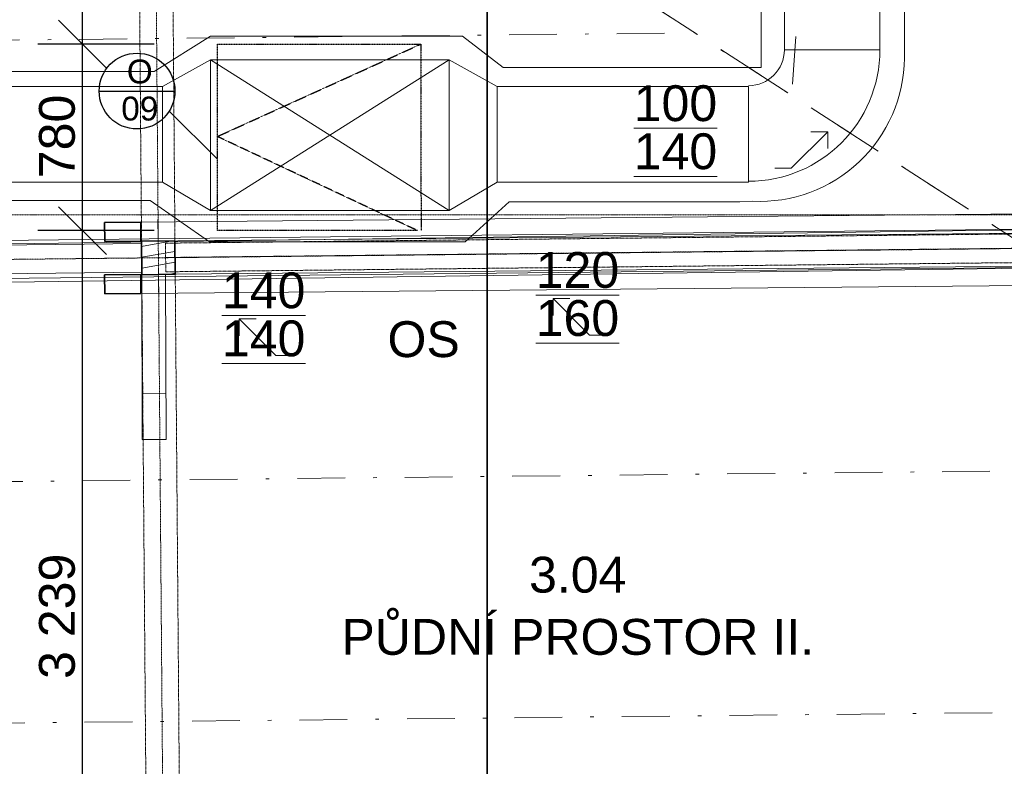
# Model space of a CAD drawing. Header units: millimetres. Extents: x -24674 to 2959, y -2716 to 20653.
# Tile 137 of 161: x -8380 to -4257, y 12247 to 15371. Entities that reach past the tile are written whole.
import ezdxf

# ---------------------------------------------------------------- set-up
doc = ezdxf.new("R2010")
doc.units = ezdxf.units.MM
doc.header["$MEASUREMENT"] = 0
for name, pattern in [('Wipeout_Contour', [1000, 0, -1000]), ('Čerchovaná', [450, 200, -117.5, 15, -117.5]), ('Čerchovaná M', [4.5, 2.5, -0.85, 0.3, -0.85]), ('Čerchovaná S', [3.5, 1.5, -0.85, 0.3, -0.85]), ('čárkovaná 3', [1.5, 1, -0.5])]:
    doc.linetypes.add(name, pattern=pattern)
for name, color, linetype in [('9._POHLED ZÁPADNÍ_1_2D prvky - obecné', 7, 'Continuous'), ('9._POHLED ZÁPADNÍ_1_Anotace - SP', 7, 'Continuous'), ('9._POHLED ZÁPADNÍ_1_Konstrukce - krov', 7, 'Continuous'), ('9._POHLED ZÁPADNÍ_1_Konstrukce - nosné', 7, 'Continuous'), ('9._POHLED ZÁPADNÍ_1_Kóty - SP', 7, 'Continuous'), ('9._POHLED ZÁPADNÍ_1_Nové_Kresby a obrázky', 7, 'Continuous'), ('9._POHLED ZÁPADNÍ_1_Nové_Kóty - SP', 7, 'Continuous'), ('9._POHLED ZÁPADNÍ_1_Nové_Popis', 7, 'Continuous'), ('9._POHLED ZÁPADNÍ_1_Popis', 7, 'Continuous'), ('9._POHLED ZÁPADNÍ_1_TZB - elektroinstalace', 7, 'Continuous'), ('9._POHLED ZÁPADNÍ_1_TZB - VZT', 7, 'Continuous'), ('9._POHLED ZÁPADNÍ_1_Výplně - Povrchové', 7, 'Continuous'), ('9._POHLED ZÁPADNÍ_1_Výplně – Řezové', 7, 'Continuous'), ('9._POHLED ZÁPADNÍ_1_Značky - řezy', 7, 'Continuous'), ('9._POHLED ZÁPADNÍ_1_Zóny', 7, 'Continuous')]:
    doc.layers.add(name, color=color, linetype=linetype)
doc.styles.add('GENEROVANÝ_STYL_1', font='txt')
doc.styles.add('GENEROVANÝ_STYL_2', font='txt')

msp = doc.modelspace()

# ---------------------------------------------------------------- linework, layer by layer
at = {"layer": '9._POHLED ZÁPADNÍ_1_Anotace - SP', "color": 8, "linetype": 'Continuous', "lineweight": 13}
for p, q in [((-5149.2, 14749.1), (-4996, 14902.3)), ((-4996, 14902.3), (-5066.7, 14902.3)), ((-4996, 14902.3), (-4996, 14831.6)), ((-5217.9, 14749.1), (-5149.2, 14749.1)), ((-5993.4, 14051.2), (-6146.6, 14204.4)), ((-6146.6, 14204.4), (-6075.9, 14204.4)), ((-6146.6, 14204.4), (-6146.6, 14133.7)), ((-7307.2, 13966.1), (-7460.4, 14119.3)), ((-7460.4, 14119.3), (-7389.7, 14119.3)), ((-7460.4, 14119.3), (-7460.4, 14048.6)), ((-5924.8, 14051.2), (-5993.4, 14051.2)), ((-7238.5, 13966.1), (-7307.2, 13966.1))]:
    msp.add_line(p, q, dxfattribs=at)
at = {"layer": '9._POHLED ZÁPADNÍ_1_Konstrukce - krov', "color": 8, "linetype": 'Čerchovaná', "lineweight": 13}
for p, q in [((-4907.2, 18442.4), (-5148.5, 15043.7)), ((-11279.7, 15255.5), (-5604.9, 15315.3)), ((-11266.9, 13408.7), (-4134.3, 13483.9)), ((-11257.7, 12398.1), (-4125.1, 12473.3))]:
    msp.add_line(p, q, dxfattribs=at)
at = {"layer": '9._POHLED ZÁPADNÍ_1_Konstrukce - krov', "color": 8, "linetype": 'Continuous', "lineweight": 13}
for p, q in [((-7867, 13806.1), (-7767, 13806.4)), ((-7766.3, 13614.4), (-7866.3, 13614))]:
    msp.add_line(p, q, dxfattribs=at)
at = {"layer": '9._POHLED ZÁPADNÍ_1_Nové_Kresby a obrázky', "color": 1, "linetype": 'Čerchovaná S', "lineweight": 25}
msp.add_line((-7552, 15268.7), (-6700.2, 15268.7), dxfattribs=at)
at = {"layer": '9._POHLED ZÁPADNÍ_1_Nové_Kresby a obrázky', "color": 1, "linetype": 'čárkovaná 3', "lineweight": 25}
msp.add_line((-7552, 14882.2), (-6700.2, 15268.7), dxfattribs=at)
at = {"layer": '9._POHLED ZÁPADNÍ_1_Nové_Kóty - SP', "color": 1, "linetype": 'Continuous', "lineweight": 25}
for p, q in [((-8116.7, 15268.7), (-8116.7, 18289.3)), ((-8216.7, 15368.7), (-8016.7, 15168.7)), ((-7816.7, 15268.7), (-8304.2, 15268.7))]:
    msp.add_line(p, q, dxfattribs=at)
at = {"layer": '9._POHLED ZÁPADNÍ_1_Nové_Popis', "color": 1, "linetype": 'Continuous', "lineweight": 25}
for p, q in [((-8046.9, 15072.3), (-7729.7, 15072.3)), ((-7753.6, 14988.6), (-7552, 14786.9))]:
    msp.add_line(p, q, dxfattribs=at)
msp.add_circle((-7888.3, 15072.3), 158.6, dxfattribs=at)
at = {"layer": '9._POHLED ZÁPADNÍ_1_TZB - VZT', "color": 122, "linetype": 'Continuous', "lineweight": 13, "true_color": 0x00d59f}
for p, q in [((-5275.1, 15170.5), (-5275.1, 16789.2)), ((-4675.1, 16727.5), (-4675.1, 15210.5)), ((-5178.1, 15244.8), (-5178.1, 16694.8)), ((-4778.1, 15244.8), (-4778.1, 16694.8)), ((-7816.4, 15154.1), (-7581.2, 15301.7)), ((-7581.2, 15301.7), (-6525.3, 15301.7)), ((-6525.3, 15301.7), (-6355.7, 15170.5)), ((-5178.1, 15244.8), (-4778.1, 15244.8)), ((-7781.1, 15091.6), (-7581.1, 15203.3)), ((-7581.1, 14573.3), (-7581.1, 15203.3)), ((-7581.1, 15203.3), (-6581.1, 15203.3)), ((-7581.1, 14573.3), (-6581.1, 15203.3)), ((-7581.1, 15203.3), (-6581.1, 14573.3)), ((-6581.1, 15203.3), (-6581.1, 14573.3)), ((-6581.1, 15203.3), (-6381.1, 15091.6)), ((-6355.7, 15170.5), (-5275.1, 15170.5)), ((-10457.3, 15154.1), (-7816.4, 15154.1)), ((-10244.9, 15091.6), (-7781.1, 15091.6)), ((-7781.1, 14691.6), (-7781.1, 15091.6)), ((-6381.1, 15091.6), (-5328.1, 15091.6)), ((-6381.1, 15091.6), (-6381.1, 14691.6)), ((-5328.1, 15091.6), (-5328.1, 14691.6)), ((-10244.9, 14691.6), (-7781.1, 14691.6)), ((-7781.1, 14691.6), (-7581.1, 14573.3)), ((-6381.1, 14691.6), (-6581.1, 14573.3)), ((-6381.1, 14691.6), (-5328.1, 14691.6)), ((-10457.3, 14614.8), (-7833, 14614.8)), ((-6329.8, 14608.3), (-5364.5, 14608.3)), ((-5364.5, 14608.3), (-5310.7, 14611.5)), ((-6581.1, 14573.3), (-7581.1, 14573.3))]:
    msp.add_line(p, q, dxfattribs=at)
for centre, radius, start, end in [((-5328.1, 15244.8), 150, 270, 0), ((-5328.1, 15244.8), 550, 270, 0), ((-5280.6, 15216.4), 605.6, 267.1573, 359.4455)]:
    msp.add_arc(centre, radius, start, end, dxfattribs=at)

# ---------------------------------------------------------------- texts
at = {"layer": '9._POHLED ZÁPADNÍ_1_Anotace - SP', "color": 8, "linetype": 'Continuous', "lineweight": 13, "insert": (-5634.1, 14920), "char_height": 150, "attachment_point": 5, "line_spacing_factor": 0.804162, "style": 'GENEROVANÝ_STYL_1'}
msp.add_mtext('\\A1;{\\pqc;\\fArial|b0|i0|c238|p38;\\L\\L1\\fArial|b0|i0|c238|p38;\\L\\L0\\fArial|b0|i0|c238|p38;\\L\\L0\\P\\pqc;\\fArial|b0|i0|c238|p38;1\\fArial|b0|i0|c238|p38;4\\fArial|b0|i0|c238|p38;0}', dxfattribs=at)
at = {"layer": '9._POHLED ZÁPADNÍ_1_Anotace - SP', "color": 1, "linetype": 'Continuous', "lineweight": 25, "insert": (-6688.3, 14033.2), "char_height": 150, "attachment_point": 5, "style": 'GENEROVANÝ_STYL_1'}
msp.add_mtext('\\A1;{\\pqc;\\fArial|b0|i0|c238|p38;O\\fArial|b0|i0|c238|p38;S}', dxfattribs=at)
at = {"layer": '9._POHLED ZÁPADNÍ_1_Kóty - SP', "color": 1, "linetype": 'Continuous', "lineweight": 25, "char_height": 150, "attachment_point": 7, "rotation": 90, "style": 'GENEROVANÝ_STYL_2'}
for s, insert, width in [('\\A1;{\\pql;\\fArial|b0|i0|c0|p38;780}', (-8146.7, 14707.8), 341.487), ('\\A1;{\\pql;\\fArial|b0|i0|c0|p38;3\xa0239}', (-8146.7, 12612.5), 512.914)]:
    msp.add_mtext(s, dxfattribs=dict(at, insert=insert, width=width))
at = {"layer": '9._POHLED ZÁPADNÍ_1_Popis', "color": 1, "linetype": 'Continuous', "lineweight": 25, "insert": (-7876.7, 15076), "char_height": 100, "attachment_point": 5, "line_spacing_factor": 0.930826, "style": 'GENEROVANÝ_STYL_1'}
msp.add_mtext('\\A1;{\\pqc;\\fArial|b0|i0|c238|p38;O\\P\\pqc;\\fArial|b0|i0|c238|p38;09}', dxfattribs=at)
at = {"layer": '9._POHLED ZÁPADNÍ_1_Zóny', "color": 1, "linetype": 'Continuous', "lineweight": 25, "char_height": 150, "attachment_point": 2, "style": 'GENEROVANÝ_STYL_1'}
for s, insert in [('\\A1;{\\pqc;\\pt0;\\fArial|b0|i0|c238|p38;3.04}', (-6043.1, 13123.9)), ('\\A1;{\\pqc;\\pt0;\\fArial|b0|i0|c238|p38;PŮDNÍ PROSTOR II.}', (-6043.1, 12863.7))]:
    msp.add_mtext(s, dxfattribs=dict(at, insert=insert))

# ---------------------------------------------------------------- wipeouts: each hides what was drawn before it
at = {"color": 254, "linetype": 'Wipeout_Contour', "lineweight": 0, "ltscale": 64510.152897}
msp.add_wipeout([(-10544.7, 14243.6), (-322.3, 14384.3), (-324.5, 14544.3), (-10546.9, 14403.6)], dxfattribs=at).dxf.layer = '9._POHLED ZÁPADNÍ_1_Výplně - Povrchové'

# ---------------------------------------------------------------- next in the draw order: linework, layer by layer
at = {"layer": '9._POHLED ZÁPADNÍ_1_Konstrukce - krov', "color": 8, "linetype": 'Continuous', "lineweight": 13}
for p, q in [((-2105, 14577.3), (-7872.5, 14524.1)), ((-7871.7, 14224.9), (-2104.3, 14278.2))]:
    msp.add_line(p, q, dxfattribs=at)
at = {"layer": '9._POHLED ZÁPADNÍ_1_Konstrukce - krov', "color": 8, "linetype": 'Continuous', "lineweight": 35}
for p, q in [((-7872.5, 14524.1), (-8023.9, 14522.7)), ((-8023.9, 14522.7), (-8023.2, 14442.7)), ((-8023.9, 14303.6), (-8023.2, 14223.6)), ((-8023.2, 14223.6), (-7871.7, 14224.9))]:
    msp.add_line(p, q, dxfattribs=at)
at = {"layer": '9._POHLED ZÁPADNÍ_1_Konstrukce - nosné', "color": 251, "linetype": 'Continuous', "lineweight": 20, "true_color": 0x6a6a6a, "flags": 128}
for points in [[(-324.5, 14544.3), (-10546.9, 14403.6)], [(-10544.7, 14243.6), (-322.3, 14384.3)]]:
    msp.add_lwpolyline(points, dxfattribs=at)
at = {"layer": '9._POHLED ZÁPADNÍ_1_Nové_Kresby a obrázky', "color": 1, "linetype": 'Čerchovaná S', "lineweight": 25}
for p, q in [((-7552, 14488.4), (-7552, 15268.7)), ((-6700.2, 15268.7), (-6699.2, 14488.4)), ((-6713.6, 14488.4), (-7552, 14488.4))]:
    msp.add_line(p, q, dxfattribs=at)
at = {"layer": '9._POHLED ZÁPADNÍ_1_Nové_Kresby a obrázky', "color": 1, "linetype": 'čárkovaná 3', "lineweight": 25}
msp.add_line((-6713.6, 14488.4), (-7552, 14882.2), dxfattribs=at)
at = {"layer": '9._POHLED ZÁPADNÍ_1_Nové_Kóty - SP', "color": 1, "linetype": 'Continuous', "lineweight": 25}
for p, q in [((-8116.7, 14488.4), (-8116.7, 15268.7)), ((-8216.7, 14588.4), (-8016.7, 14388.4)), ((-7816.7, 14488.4), (-8304.2, 14488.4)), ((-8116.7, 11249.5), (-8116.7, 14488.4))]:
    msp.add_line(p, q, dxfattribs=at)
at = {"layer": '9._POHLED ZÁPADNÍ_1_TZB - elektroinstalace', "color": 92, "linetype": 'Continuous', "lineweight": 35, "true_color": 0x00d700, "flags": 128}
msp.add_lwpolyline([(-6422.3, 9077.6), (-6422.3, 11827.6), (-6422.3, 16327.6)], dxfattribs=at)
at = {"layer": '9._POHLED ZÁPADNÍ_1_TZB - VZT', "color": 122, "linetype": 'Continuous', "lineweight": 13, "true_color": 0x00d59f}
for p, q in [((-6514.3, 14441.2), (-6329.8, 14608.3)), ((-7584.9, 14441.2), (-6514.3, 14441.2))]:
    msp.add_line(p, q, dxfattribs=at)
at = {"layer": '9._POHLED ZÁPADNÍ_1_Značky - řezy', "color": 154, "linetype": 'Čerchovaná S', "lineweight": 13}
msp.add_line((-24673.8, 14554.5), (-2556, 14554.5), dxfattribs=at)

# ---------------------------------------------------------------- next in the draw order: texts
at = {"layer": '9._POHLED ZÁPADNÍ_1_Anotace - SP', "color": 8, "linetype": 'Continuous', "lineweight": 13, "char_height": 150, "attachment_point": 5, "line_spacing_factor": 0.804162, "style": 'GENEROVANÝ_STYL_1'}
for s, insert in [('\\A1;{\\pqc;\\fArial|b0|i0|c238|p38;\\L\\L1\\fArial|b0|i0|c238|p38;\\L\\L2\\fArial|b0|i0|c238|p38;\\L\\L0\\P\\pqc;\\fArial|b0|i0|c238|p38;160}', (-6044.4, 14222.2)), ('\\A1;{\\pqc;\\fArial|b0|i0|c238|p38;\\L\\L1\\fArial|b0|i0|c238|p38;\\L\\L4\\fArial|b0|i0|c238|p38;\\L\\L0\\P\\pqc;\\fArial|b0|i0|c238|p38;1\\fArial|b0|i0|c238|p38;4\\fArial|b0|i0|c238|p38;0}', (-7358.2, 14137.1))]:
    msp.add_mtext(s, dxfattribs=dict(at, insert=insert))

# ---------------------------------------------------------------- next in the draw order: wipeouts: each hides what was drawn before it
at = {"color": 254, "linetype": 'Wipeout_Contour', "lineweight": 0, "ltscale": 65417.655032}
msp.add_wipeout([(-7868.3, 14304.1), (-7728.3, 14305.6), (-7729.8, 14445.6), (-7869.8, 14444.1)], dxfattribs=at).dxf.layer = '9._POHLED ZÁPADNÍ_1_Výplně – Řezové'

# ---------------------------------------------------------------- next in the draw order: hatches: boundary and pattern name
at = {"layer": '9._POHLED ZÁPADNÍ_1_Výplně – Řezové', "linetype": 'Continuous', "lineweight": 20, "true_color": 0xa86b51}
h = msp.add_hatch(dxfattribs=at)
h.set_pattern_fill('Dřevo_0001', color=35, style=0, pattern_type=2)
h.set_pattern_definition([(10, (0, -9e-13), (-7.81417, 44.31635), [])])
h.paths.add_polyline_path([(-7868.3, 14304.1), (-7728.3, 14305.6), (-7729.8, 14445.6), (-7869.8, 14444.1)])

# ---------------------------------------------------------------- next in the draw order: linework, layer by layer
at = {"layer": '9._POHLED ZÁPADNÍ_1_2D prvky - obecné', "color": 214, "linetype": 'Čerchovaná', "lineweight": 20}
msp.add_line((-4140.9, 14406.2), (-10988.7, 18817.6), dxfattribs=at)
at = {"layer": '9._POHLED ZÁPADNÍ_1_Konstrukce - krov', "color": 8, "linetype": 'Čerchovaná', "lineweight": 13}
for p, q in [((-11006.6, 18829.1), (-4140.9, 14406.2)), ((-11275.4, 14338.7), (-4142.9, 14413.8))]:
    msp.add_line(p, q, dxfattribs=at)
at = {"layer": '9._POHLED ZÁPADNÍ_1_Konstrukce - krov', "color": 8, "linetype": 'Čerchovaná M', "lineweight": 13}
for p, q in [((-7887.8, 16728.3), (-7803.3, 6214)), ((-7747.8, 16729.4), (-7663.3, 6215.1)), ((-7769.2, 14436), (-4076.6, 14476)), ((-7767.9, 14316.1), (-7769.2, 14436)), ((-7767.9, 14316.1), (-4075.3, 14356))]:
    msp.add_line(p, q, dxfattribs=at)
at = {"layer": '9._POHLED ZÁPADNÍ_1_Konstrukce - krov', "color": 251, "linetype": 'Čerchovaná S', "lineweight": 13, "true_color": 0x6a6a6a}
for p, q in [((-7817.8, 16728.9), (-7733.3, 6214.6)), ((-10985.7, 14340.4), (-518.5, 14453.6)), ((-7768.5, 14376), (-4076, 14416))]:
    msp.add_line(p, q, dxfattribs=at)
at = {"layer": '9._POHLED ZÁPADNÍ_1_Konstrukce - krov', "color": 8, "linetype": 'Continuous', "lineweight": 13}
for p, q in [((-10986.6, 14420.4), (-519.4, 14533.6)), ((-7872.5, 14524.1), (-7871.7, 14444.1)), ((-7871.7, 14444.1), (-2104.3, 14497.3)), ((-10176.1, 14409), (-7869.7, 14434)), ((-7869.7, 14434), (-7868.4, 14314)), ((-10984.9, 14260.4), (-517.7, 14373.6)), ((-2105, 14358.2), (-7872.5, 14304.9)), ((-7868.4, 14314), (-10174.8, 14289)), ((-7872.5, 14304.9), (-7871.7, 14224.9)), ((-7868.7, 14304.5), (-7768.7, 14304.8)), ((-7768.7, 14304.8), (-7766.3, 13614.4)), ((-7866.3, 13614), (-7868.7, 14304.5))]:
    msp.add_line(p, q, dxfattribs=at)
at = {"layer": '9._POHLED ZÁPADNÍ_1_Konstrukce - krov', "color": 8, "linetype": 'Continuous', "lineweight": 35}
for p, q in [((-7871.7, 14444.1), (-7872.5, 14524.1)), ((-8023.2, 14442.7), (-7871.7, 14444.1)), ((-7872.5, 14304.9), (-8023.9, 14303.6)), ((-7871.7, 14224.9), (-7872.5, 14304.9))]:
    msp.add_line(p, q, dxfattribs=at)
at = {"layer": '9._POHLED ZÁPADNÍ_1_Konstrukce - krov', "color": 1, "linetype": 'Continuous', "lineweight": 20}
for p, q in [((-7799.9, 14454.9), (-7800.8, 14534.9)), ((-7879, 14374), (-7959, 14373.1)), ((-7719.1, 14375.7), (-7639.1, 14376.6)), ((-7798.2, 14294.9), (-7797.3, 14214.9))]:
    msp.add_line(p, q, dxfattribs=at)
at = {"layer": '9._POHLED ZÁPADNÍ_1_Konstrukce - krov', "color": 7, "linetype": 'Continuous', "lineweight": 35, "flags": 128}
msp.add_lwpolyline([(-7868.3, 14304.1), (-7728.3, 14305.6), (-7729.8, 14445.6), (-7869.8, 14444.1)], close=True, dxfattribs=at)
at = {"layer": '9._POHLED ZÁPADNÍ_1_Konstrukce - krov', "color": 1, "linetype": 'Continuous', "lineweight": 20}
msp.add_point((-7799.1, 14374.9), dxfattribs=at)
at = {"layer": '9._POHLED ZÁPADNÍ_1_TZB - VZT', "color": 122, "linetype": 'Continuous', "lineweight": 13, "true_color": 0x00d59f}
msp.add_line((-7833, 14614.8), (-7584.9, 14441.2), dxfattribs=at)

doc.saveas('drawing.dxf')
